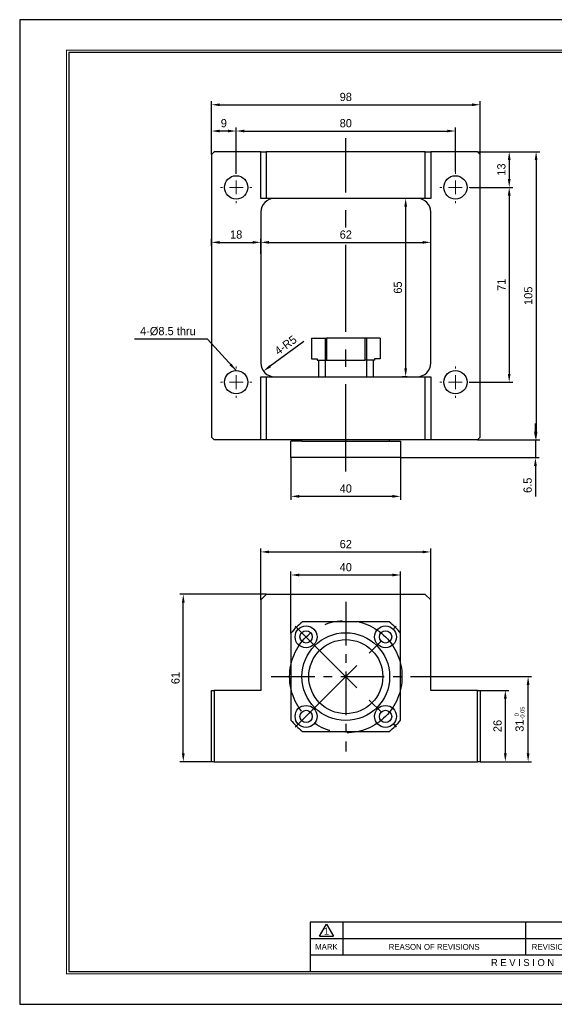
# Model space of a CAD drawing. Header units: millimetres. Extents: x 0 to 508, y 0 to 359.
# Tile 1 of 3: x 0 to 195, y 0 to 359. Entities that reach past the tile are written whole.
import ezdxf
from ezdxf.enums import TextEntityAlignment as Align

# ---------------------------------------------------------------- set-up
doc = ezdxf.new("R2010")
doc.units = ezdxf.units.MM
doc.linetypes.add('CENTER', pattern=[50.8, 31.75, -6.35, 6.35, -6.35])
doc.layers.get('0').update_dxf_attribs({"linetype": 'CONTINUOUS'})
doc.layers.get('DEFPOINTS').update_dxf_attribs({"linetype": 'CONTINUOUS'})
for name, color, linetype in [('center', 1, 'CENTER'), ('L1', 7, 'CONTINUOUS'), ('OUTLINE', 7, 'CONTINUOUS')]:
    doc.layers.add(name, color=color, linetype=linetype)
doc.dimstyles.get("Standard").update_dxf_attribs({"dimtxt": 3, "dimasz": 3, "dimexe": 1.3, "dimexo": 0, "dimgap": 1.3, "dimtad": 1, "dimdec": 3, "dimzin": 11, "dimdsep": 46, "dimtxsty": 'Standard', "dimcen": 0, "dimclrd": 5, "dimclre": 5, "dimclrt": 3, "dimadec": 0, "dimazin": 0, "dimtfac": 0.6, "dimtdec": 3, "dimtmove": 0, "dimatfit": 3, "dimfxl": 1.25, "dimtolj": 1, "dimtzin": 11, "dimarcsym": 0})

# ---------------------------------------------------------------- blocks, each defined once
blk = doc.blocks.new('표제란')
at = {"layer": 'L1', "color": 0}
for p, q in [((297, 210), (0, 210)), ((0, 210), (0, 0)), ((0, 0), (297, 0))]:
    blk.add_line(p, q, dxfattribs=at)
at = {"layer": 'L1'}
for p, q in [((160, 17.5), (62, 17.5)), ((62, 17.5), (62, 7)), ((64, 14.51), (65.5, 17.1)), ((65.5, 17.1), (67, 14.51)), ((69, 17.5), (69, 10.5)), ((108, 17.5), (108, 10.5)), ((147, 14), (62, 14)), ((64, 14.51), (67, 14.51)), ((147, 10.5), (62, 10.5))]:
    blk.add_line(p, q, dxfattribs=at)
at = {"layer": 'L1', "const_width": 0.25}
blk.add_lwpolyline([(290.5, 6.5), (290.5, 203.5), (10, 203.5), (10, 6.5)], close=True, dxfattribs=at)
at = {"layer": 'L1'}
blk.add_lwpolyline([(290, 7), (290, 203), (10.5, 203), (10.5, 7)], close=True, dxfattribs=at)
for s, height, p in [('1', 1.5, (65.5, 15.61)), ('MARK', 1.25, (65.5, 12.25)), ('REASON OF REVISIONS', 1.25, (88.5, 12.25)), ('REVISIONER', 1.25, (114.5, 12.25)), ('R E V I S I O N', 1.5, (107.38, 8.9))]:
    blk.add_text(s, height=height, dxfattribs=at).set_placement(p, align=Align.MIDDLE_CENTER)
for tag, p in [('필렛', (179.25, 10.9)), ('모따기', (179.25, 8.3))]:
    blk.add_attdef(tag, text='', height=1.15, dxfattribs=at).set_placement(p, align=Align.MIDDLE_LEFT)
at = {"layer": 'OUTLINE', "ltscale": 0.5}
for tag, p, height in [('TITLE', (237.17, 24.41), 2.5), ('도번', (251.18, 15.64), 2.5), ('SCALE', (253.78, 9.55), 1.2), ('DATE', (277.02, 9.51), 1.2)]:
    blk.add_attdef(tag, p, '', height=height, dxfattribs=at)
blk = doc.blocks.new('SW_CENTERMARKSYMBOL_1')
at = {"color": 0, "linetype": 'Continuous', "lineweight": 0}
for p, q in [((0, 5), (0, 5.75)), ((-5, 0), (-5.75, 0)), ((0, 0), (-2.5, 0)), ((0, 0), (0, 2.5)), ((0, 0), (0, -2.5)), ((0, 0), (2.5, 0)), ((5, 0), (5.75, 0)), ((0, -5), (0, -5.75))]:
    blk.add_line(p, q, dxfattribs=at)
blk = doc.blocks.new('SW_CENTERMARKSYMBOL_2')
at = {"color": 0, "linetype": 'Continuous', "lineweight": 0}
for p, q in [((0, 5), (0, 5.75)), ((-5, 0), (-5.75, 0)), ((0, 0), (-2.5, 0)), ((0, 0), (0, 2.5)), ((0, 0), (0, -2.5)), ((0, 0), (2.5, 0)), ((5, 0), (5.75, 0)), ((0, -5), (0, -5.75))]:
    blk.add_line(p, q, dxfattribs=at)
blk = doc.blocks.new('SW_CENTERMARKSYMBOL_3')
at = {"color": 0, "linetype": 'Continuous', "lineweight": 0}
for p, q in [((0, 5), (0, 5.75)), ((-5, 0), (-5.75, 0)), ((0, 0), (-2.5, 0)), ((0, 0), (0, 2.5)), ((0, 0), (0, -2.5)), ((0, 0), (2.5, 0)), ((5, 0), (5.75, 0)), ((0, -5), (0, -5.75))]:
    blk.add_line(p, q, dxfattribs=at)
blk = doc.blocks.new('SW_CENTERMARKSYMBOL_4')
at = {"color": 0, "linetype": 'Continuous', "lineweight": 0}
for p, q in [((0, 5), (0, 5.75)), ((-5, 0), (-5.75, 0)), ((0, 0), (-2.5, 0)), ((0, 0), (0, 2.5)), ((0, 0), (0, -2.5)), ((0, 0), (2.5, 0)), ((5, 0), (5.75, 0)), ((0, -5), (0, -5.75))]:
    blk.add_line(p, q, dxfattribs=at)
blk = doc.blocks.new('*D6')
at = {"layer": 'DEFPOINTS', "color": 0, "ltscale": 0.5}
for p in [(70, 318.3), (70, 309.75), (79, 303.12)]:
    blk.add_point(p, dxfattribs=at)
at = {"layer": 'OUTLINE', "color": 5, "lineweight": -2, "ltscale": 0.5}
for p, q in [((70, 309.75), (70, 319.6)), ((79, 303.12), (79, 319.6)), ((76, 318.3), (73, 318.3))]:
    blk.add_line(p, q, dxfattribs=at)
at = {"layer": 'OUTLINE', "color": 5, "ltscale": 0.5}
for points in [[(73, 318.8), (73, 317.8), (70, 318.3)], [(76, 318.8), (76, 317.8), (79, 318.3)]]:
    blk.add_solid(points, dxfattribs=at)
at = {"layer": 'OUTLINE', "color": 3, "ltscale": 0.5, "insert": (74.5, 321.14), "char_height": 3, "attachment_point": 5}
blk.add_mtext('\\A1;9', dxfattribs=at)
blk = doc.blocks.new('*D7')
at = {"layer": 'DEFPOINTS', "color": 0, "ltscale": 0.5}
for p in [(159, 318.3), (79, 302.75), (159, 303.5)]:
    blk.add_point(p, dxfattribs=at)
at = {"layer": 'OUTLINE', "color": 5, "lineweight": -2, "ltscale": 0.5}
for p, q in [((79, 302.75), (79, 319.6)), ((159, 303.5), (159, 319.6)), ((82, 318.3), (156, 318.3))]:
    blk.add_line(p, q, dxfattribs=at)
at = {"layer": 'OUTLINE', "color": 5, "ltscale": 0.5}
for points in [[(82, 318.8), (82, 317.8), (79, 318.3)], [(156, 318.8), (156, 317.8), (159, 318.3)]]:
    blk.add_solid(points, dxfattribs=at)
at = {"layer": 'OUTLINE', "color": 3, "ltscale": 0.5, "insert": (119, 321.14), "char_height": 3, "attachment_point": 5}
blk.add_mtext('\\A1;80', dxfattribs=at)
blk = doc.blocks.new('*D8')
at = {"layer": 'DEFPOINTS', "color": 0, "ltscale": 0.5}
for p in [(168, 327.87), (70, 309.75), (168, 309.75)]:
    blk.add_point(p, dxfattribs=at)
at = {"layer": 'OUTLINE', "color": 5, "lineweight": -2, "ltscale": 0.5}
for p, q in [((70, 309.75), (70, 329.17)), ((73, 327.87), (165, 327.87)), ((168, 309.75), (168, 329.17))]:
    blk.add_line(p, q, dxfattribs=at)
at = {"layer": 'OUTLINE', "color": 5, "ltscale": 0.5}
for points in [[(73, 328.37), (73, 327.37), (70, 327.87)], [(165, 328.37), (165, 327.37), (168, 327.87)]]:
    blk.add_solid(points, dxfattribs=at)
at = {"layer": 'OUTLINE', "color": 3, "ltscale": 0.5, "insert": (119, 330.7), "char_height": 3, "attachment_point": 5}
blk.add_mtext('\\A1;98', dxfattribs=at)
blk = doc.blocks.new('*D9')
at = {"layer": 'DEFPOINTS', "color": 0, "ltscale": 0.5}
for p in [(167, 310.75), (164.38, 297.75), (178.63, 297.75)]:
    blk.add_point(p, dxfattribs=at)
at = {"layer": 'OUTLINE', "color": 5, "lineweight": -2, "ltscale": 0.5}
for p, q in [((167, 310.75), (179.93, 310.75)), ((178.63, 307.75), (178.63, 300.75)), ((164.38, 297.75), (179.93, 297.75))]:
    blk.add_line(p, q, dxfattribs=at)
at = {"layer": 'OUTLINE', "color": 5, "ltscale": 0.5}
for points in [[(178.13, 307.75), (179.13, 307.75), (178.63, 310.75)], [(178.13, 300.75), (179.13, 300.75), (178.63, 297.75)]]:
    blk.add_solid(points, dxfattribs=at)
at = {"layer": 'OUTLINE', "color": 3, "ltscale": 0.5, "insert": (175.78, 304.25), "char_height": 3, "attachment_point": 5, "rotation": 90}
blk.add_mtext('\\A1;13', dxfattribs=at)
blk = doc.blocks.new('*D10')
at = {"layer": 'DEFPOINTS', "color": 0, "ltscale": 0.5}
for p in [(164.75, 297.75), (164, 226.75), (178.63, 226.75)]:
    blk.add_point(p, dxfattribs=at)
at = {"layer": 'OUTLINE', "color": 5, "lineweight": -2, "ltscale": 0.5}
for p, q in [((164.75, 297.75), (179.93, 297.75)), ((178.63, 294.75), (178.63, 229.75)), ((164, 226.75), (179.93, 226.75))]:
    blk.add_line(p, q, dxfattribs=at)
at = {"layer": 'OUTLINE', "color": 5, "ltscale": 0.5}
for points in [[(178.13, 294.75), (179.13, 294.75), (178.63, 297.75)], [(178.13, 229.75), (179.13, 229.75), (178.63, 226.75)]]:
    blk.add_solid(points, dxfattribs=at)
at = {"layer": 'OUTLINE', "color": 3, "ltscale": 0.5, "insert": (175.78, 262.25), "char_height": 3, "attachment_point": 5, "rotation": 90}
blk.add_mtext('\\A1;71', dxfattribs=at)
blk = doc.blocks.new('*D11')
at = {"layer": 'DEFPOINTS', "color": 0, "ltscale": 0.5}
for p in [(167, 310.75), (167, 205.75), (188.45, 205.75)]:
    blk.add_point(p, dxfattribs=at)
at = {"layer": 'OUTLINE', "color": 5, "lineweight": -2, "ltscale": 0.5}
for p, q in [((167, 310.75), (189.75, 310.75)), ((188.45, 307.75), (188.45, 208.75)), ((167, 205.75), (189.75, 205.75))]:
    blk.add_line(p, q, dxfattribs=at)
at = {"layer": 'OUTLINE', "color": 5, "ltscale": 0.5}
for points in [[(187.95, 307.75), (188.95, 307.75), (188.45, 310.75)], [(187.95, 208.75), (188.95, 208.75), (188.45, 205.75)]]:
    blk.add_solid(points, dxfattribs=at)
at = {"layer": 'OUTLINE', "color": 3, "ltscale": 0.5, "insert": (185.61, 258.25), "char_height": 3, "attachment_point": 5, "rotation": 90}
blk.add_mtext('\\A1;105', dxfattribs=at)
blk = doc.blocks.new('*D12')
at = {"layer": 'DEFPOINTS', "color": 0, "ltscale": 0.5}
for p in [(167, 205.75), (139, 199.25), (188.2, 199.25)]:
    blk.add_point(p, dxfattribs=at)
at = {"layer": 'OUTLINE', "color": 5, "lineweight": -2, "ltscale": 0.5}
for p, q in [((188.2, 208.75), (188.2, 211.75)), ((167, 205.75), (189.5, 205.75)), ((188.2, 205.75), (188.2, 199.25)), ((139, 199.25), (189.5, 199.25)), ((188.2, 196.25), (188.2, 185.08))]:
    blk.add_line(p, q, dxfattribs=at)
at = {"layer": 'OUTLINE', "color": 5, "ltscale": 0.5}
for points in [[(187.7, 208.75), (188.7, 208.75), (188.2, 205.75)], [(187.7, 196.25), (188.7, 196.25), (188.2, 199.25)]]:
    blk.add_solid(points, dxfattribs=at)
at = {"layer": 'OUTLINE', "color": 3, "ltscale": 0.5, "insert": (185.36, 189.17), "char_height": 3, "attachment_point": 5, "rotation": 90}
blk.add_mtext('\\A1;6.5', dxfattribs=at)
blk = doc.blocks.new('*D13')
at = {"layer": 'DEFPOINTS', "color": 0, "ltscale": 0.5}
for p in [(99, 199.25), (139, 199.25), (99, 185.14)]:
    blk.add_point(p, dxfattribs=at)
at = {"layer": 'OUTLINE', "color": 5, "lineweight": -2, "ltscale": 0.5}
for p, q in [((99, 199.25), (99, 183.84)), ((139, 199.25), (139, 183.84)), ((136, 185.14), (102, 185.14))]:
    blk.add_line(p, q, dxfattribs=at)
at = {"layer": 'OUTLINE', "color": 5, "ltscale": 0.5}
for points in [[(102, 185.64), (102, 184.64), (99, 185.14)], [(136, 185.64), (136, 184.64), (139, 185.14)]]:
    blk.add_solid(points, dxfattribs=at)
at = {"layer": 'OUTLINE', "color": 3, "ltscale": 0.5, "insert": (119, 187.98), "char_height": 3, "attachment_point": 5}
blk.add_mtext('\\A1;40', dxfattribs=at)
blk = doc.blocks.new('*D14')
at = {"layer": 'DEFPOINTS', "color": 0, "ltscale": 0.5}
for p in [(93, 233.75), (88.97, 230.79)]:
    blk.add_point(p, dxfattribs=at)
at = {"layer": 'OUTLINE', "color": 5, "lineweight": -2, "ltscale": 0.5}
blk.add_line((103.63, 241.54), (91.39, 232.57), dxfattribs=at)
at = {"layer": 'OUTLINE', "color": 5, "ltscale": 0.5}
blk.add_solid([(91.1, 232.97), (91.69, 232.16), (88.97, 230.79)], dxfattribs=at)
at = {"layer": 'OUTLINE', "color": 3, "ltscale": 0.5, "insert": (97.04, 240.24), "char_height": 3, "attachment_point": 5, "rotation": 36.2715}
blk.add_mtext('\\A1;4-R5', dxfattribs=at)
blk = doc.blocks.new('*D15')
at = {"layer": 'DEFPOINTS', "color": 0, "ltscale": 0.5}
for p in [(70, 276.41), (88, 277.71), (88, 273.53)]:
    blk.add_point(p, dxfattribs=at)
at = {"layer": 'OUTLINE', "color": 5, "lineweight": -2, "ltscale": 0.5}
for p, q in [((70, 276.41), (70, 279.01)), ((73, 277.71), (85, 277.71)), ((88, 273.53), (88, 279.01))]:
    blk.add_line(p, q, dxfattribs=at)
at = {"layer": 'OUTLINE', "color": 5, "ltscale": 0.5}
for points in [[(73, 278.21), (73, 277.21), (70, 277.71)], [(85, 278.21), (85, 277.21), (88, 277.71)]]:
    blk.add_solid(points, dxfattribs=at)
at = {"layer": 'OUTLINE', "color": 3, "ltscale": 0.5, "insert": (79, 280.55), "char_height": 3, "attachment_point": 5}
blk.add_mtext('\\A1;18', dxfattribs=at)
blk = doc.blocks.new('*D16')
at = {"layer": 'DEFPOINTS', "color": 0, "ltscale": 0.5}
for p in [(150, 277.71), (88, 273.53), (150, 273.1)]:
    blk.add_point(p, dxfattribs=at)
at = {"layer": 'OUTLINE', "color": 5, "lineweight": -2, "ltscale": 0.5}
for p, q in [((88, 273.53), (88, 279.01)), ((91, 277.71), (147, 277.71)), ((150, 273.1), (150, 279.01))]:
    blk.add_line(p, q, dxfattribs=at)
at = {"layer": 'OUTLINE', "color": 5, "ltscale": 0.5}
for points in [[(91, 278.21), (91, 277.21), (88, 277.71)], [(147, 278.21), (147, 277.21), (150, 277.71)]]:
    blk.add_solid(points, dxfattribs=at)
at = {"layer": 'OUTLINE', "color": 3, "ltscale": 0.5, "insert": (119, 280.54), "char_height": 3, "attachment_point": 5}
blk.add_mtext('\\A1;62', dxfattribs=at)
blk = doc.blocks.new('*D17')
at = {"layer": 'DEFPOINTS', "color": 0, "ltscale": 0.5}
for p in [(140.84, 293.75), (140.84, 228.75), (141.41, 228.75)]:
    blk.add_point(p, dxfattribs=at)
at = {"layer": 'OUTLINE', "color": 5, "lineweight": -2, "ltscale": 0.5}
for p, q in [((140.84, 293.75), (139.54, 293.75)), ((140.84, 290.75), (140.84, 231.75)), ((141.41, 228.75), (139.54, 228.75))]:
    blk.add_line(p, q, dxfattribs=at)
at = {"layer": 'OUTLINE', "color": 5, "ltscale": 0.5}
for points in [[(140.34, 290.75), (141.34, 290.75), (140.84, 293.75)], [(140.34, 231.75), (141.34, 231.75), (140.84, 228.75)]]:
    blk.add_solid(points, dxfattribs=at)
at = {"layer": 'OUTLINE', "color": 3, "ltscale": 0.5, "insert": (138, 261.25), "char_height": 3, "attachment_point": 5, "rotation": 90}
blk.add_mtext('\\A1;65', dxfattribs=at)
blk = doc.blocks.new('*D18')
at = {"layer": 'DEFPOINTS', "color": 0, "ltscale": 0.5}
for p in [(139, 156.48), (99, 135.24), (139, 135.24)]:
    blk.add_point(p, dxfattribs=at)
at = {"layer": 'OUTLINE', "color": 5, "lineweight": -2, "ltscale": 0.5}
for p, q in [((99, 135.24), (99, 157.78)), ((102, 156.48), (136, 156.48)), ((139, 135.24), (139, 157.78))]:
    blk.add_line(p, q, dxfattribs=at)
at = {"layer": 'OUTLINE', "color": 5, "ltscale": 0.5}
for points in [[(102, 156.98), (102, 155.98), (99, 156.48)], [(136, 156.98), (136, 155.98), (139, 156.48)]]:
    blk.add_solid(points, dxfattribs=at)
at = {"layer": 'OUTLINE', "color": 3, "ltscale": 0.5, "insert": (119, 159.32), "char_height": 3, "attachment_point": 5}
blk.add_mtext('\\A1;40', dxfattribs=at)
blk = doc.blocks.new('*D19')
at = {"layer": 'DEFPOINTS', "color": 0, "ltscale": 0.5}
for p in [(150, 164.88), (88, 147.43), (150, 147.43)]:
    blk.add_point(p, dxfattribs=at)
at = {"layer": 'OUTLINE', "color": 5, "lineweight": -2, "ltscale": 0.5}
for p, q in [((88, 147.43), (88, 166.18)), ((150, 147.43), (150, 166.18)), ((91, 164.88), (147, 164.88))]:
    blk.add_line(p, q, dxfattribs=at)
at = {"layer": 'OUTLINE', "color": 5, "ltscale": 0.5}
for points in [[(91, 165.38), (91, 164.38), (88, 164.88)], [(147, 165.38), (147, 164.38), (150, 164.88)]]:
    blk.add_solid(points, dxfattribs=at)
at = {"layer": 'OUTLINE', "color": 3, "ltscale": 0.5, "insert": (119, 167.72), "char_height": 3, "attachment_point": 5}
blk.add_mtext('\\A1;62', dxfattribs=at)
blk = doc.blocks.new('*D20')
at = {"layer": 'DEFPOINTS', "color": 0, "ltscale": 0.5}
for p in [(59.7, 149.43), (90, 149.43), (70, 88.43)]:
    blk.add_point(p, dxfattribs=at)
at = {"layer": 'OUTLINE', "color": 5, "lineweight": -2, "ltscale": 0.5}
for p, q in [((90, 149.43), (58.4, 149.43)), ((59.7, 91.43), (59.7, 146.43)), ((70, 88.43), (58.4, 88.43))]:
    blk.add_line(p, q, dxfattribs=at)
at = {"layer": 'OUTLINE', "color": 5, "ltscale": 0.5}
for points in [[(59.2, 146.43), (60.2, 146.43), (59.7, 149.43)], [(59.2, 91.43), (60.2, 91.43), (59.7, 88.43)]]:
    blk.add_solid(points, dxfattribs=at)
at = {"layer": 'OUTLINE', "color": 3, "ltscale": 0.5, "insert": (56.86, 118.93), "char_height": 3, "attachment_point": 5, "rotation": 90}
blk.add_mtext('\\A1;61', dxfattribs=at)
blk = doc.blocks.new('*D21')
at = {"layer": 'DEFPOINTS', "color": 0, "ltscale": 0.5}
for p in [(168, 114.43), (168, 88.43), (177.21, 88.43)]:
    blk.add_point(p, dxfattribs=at)
at = {"layer": 'OUTLINE', "color": 5, "lineweight": -2, "ltscale": 0.5}
for p, q in [((168, 114.43), (178.51, 114.43)), ((177.21, 111.43), (177.21, 91.43)), ((168, 88.43), (178.51, 88.43))]:
    blk.add_line(p, q, dxfattribs=at)
at = {"layer": 'OUTLINE', "color": 5, "ltscale": 0.5}
for points in [[(176.71, 111.43), (177.71, 111.43), (177.21, 114.43)], [(176.71, 91.43), (177.71, 91.43), (177.21, 88.43)]]:
    blk.add_solid(points, dxfattribs=at)
at = {"layer": 'OUTLINE', "color": 3, "ltscale": 0.5, "insert": (174.38, 101.43), "char_height": 3, "attachment_point": 5, "rotation": 90}
blk.add_mtext('\\A1;26', dxfattribs=at)
blk = doc.blocks.new('*D22')
at = {"layer": 'DEFPOINTS', "color": 0, "ltscale": 0.5}
for p in [(146.23, 119.43), (185.52, 119.43), (168, 88.43)]:
    blk.add_point(p, dxfattribs=at)
at = {"layer": 'OUTLINE', "color": 5, "lineweight": -2, "ltscale": 0.5}
for p, q in [((146.23, 119.43), (186.82, 119.43)), ((185.52, 91.43), (185.52, 116.43)), ((168, 88.43), (186.82, 88.43))]:
    blk.add_line(p, q, dxfattribs=at)
at = {"layer": 'OUTLINE', "color": 5, "ltscale": 0.5}
for points in [[(185.02, 116.43), (186.02, 116.43), (185.52, 119.43)], [(185.02, 91.43), (186.02, 91.43), (185.52, 88.43)]]:
    blk.add_solid(points, dxfattribs=at)
at = {"layer": 'OUTLINE', "color": 3, "ltscale": 0.5, "insert": (182.4, 103.93), "char_height": 3, "attachment_point": 5, "rotation": 90}
blk.add_mtext('\\A1;31{\\C3;\\H1.5;\\S  0^ -0.05;}', dxfattribs=at)

msp = doc.modelspace()

# ---------------------------------------------------------------- linework, layer by layer
at = {"layer": 'center'}
for p, q in [((119.0047, 194.2494), (119.0047, 315.7494)), ((100.5765, 100.9969), (137.4328, 137.8532)), ((100.5765, 137.8532), (137.4328, 100.9969))]:
    msp.add_line(p, q, dxfattribs=at)
at = {"layer": 'center', "ltscale": 0.5}
for p, q in [((119.0047, 146.6469), (119.0047, 92.2031)), ((91.7828, 119.425), (146.2266, 119.425))]:
    msp.add_line(p, q, dxfattribs=at)
at = {"layer": 'center'}
msp.add_circle((119.0047, 119.425), 20.5, dxfattribs=at)
at = {"layer": 'OUTLINE'}
for p, q in [((71.0047, 310.7494), (70.0047, 309.7494)), ((70.0047, 309.7494), (70.0047, 206.7494)), ((88.0047, 310.7494), (71.0047, 310.7494)), ((88.0047, 293.7494), (88.0047, 310.7494)), ((88.0047, 310.7494), (90.0047, 310.7494)), ((90.0047, 310.7494), (90.0047, 293.7494)), ((148.0047, 310.7494), (90.0047, 310.7494)), ((148.0047, 293.7494), (148.0047, 310.7494)), ((148.0047, 310.7494), (150.0047, 310.7494)), ((150.0047, 310.7494), (150.0047, 293.7494)), ((167.0047, 310.7494), (150.0047, 310.7494)), ((168.0047, 309.7494), (167.0047, 310.7494)), ((168.0047, 206.7494), (168.0047, 309.7494)), ((90.0047, 293.7494), (88.0047, 293.7494)), ((148.0047, 293.7494), (90.0047, 293.7494)), ((150.0047, 293.7494), (148.0047, 293.7494)), ((88.0047, 288.7494), (88.0047, 233.7494)), ((150.0047, 233.7494), (150.0047, 288.7494)), ((106.5047, 242.7494), (106.5047, 235.2494)), ((106.5047, 242.7494), (112.0047, 242.7494)), ((111.5047, 242.7494), (111.5047, 234.7494)), ((112.0047, 242.7494), (112.0047, 234.7494)), ((126.0047, 242.7494), (112.0047, 242.7494)), ((131.5047, 242.7494), (126.0047, 242.7494)), ((126.0047, 242.7494), (126.0047, 234.7494)), ((126.5047, 242.7494), (126.5047, 234.7494)), ((131.5047, 242.7494), (131.5047, 235.2494)), ((106.5047, 235.2494), (108.5047, 235.2494)), ((108.5047, 235.2494), (108.5047, 234.7494)), ((108.5047, 234.7494), (112.0047, 234.7494)), ((109.0047, 234.7494), (109.0047, 228.7494)), ((111.5047, 234.7494), (111.5047, 228.7494)), ((112.0047, 234.7494), (126.0047, 234.7494)), ((129.5047, 234.7494), (126.0047, 234.7494)), ((126.5047, 234.7494), (126.5047, 228.7494)), ((129.0047, 234.7494), (129.0047, 228.7494)), ((131.5047, 235.2494), (129.5047, 235.2494)), ((129.5047, 235.2494), (129.5047, 234.7494)), ((88.0047, 205.7494), (88.0047, 228.7494)), ((88.0047, 228.7494), (90.0047, 228.7494)), ((90.0047, 228.7494), (90.0047, 205.7494)), ((90.0047, 228.7494), (148.0047, 228.7494)), ((148.0047, 205.7494), (148.0047, 228.7494)), ((148.0047, 228.7494), (150.0047, 228.7494)), ((150.0047, 228.7494), (150.0047, 205.7494)), ((70.0047, 206.7494), (71.0047, 205.7494)), ((88.0047, 205.7494), (71.0047, 205.7494)), ((90.0047, 205.7494), (88.0047, 205.7494)), ((148.0047, 205.7494), (90.0047, 205.7494)), ((103.0047, 205.2494), (99.0047, 205.2494)), ((99.0047, 199.2494), (99.0047, 205.2494)), ((103.0047, 205.2494), (103.0047, 205.7494)), ((103.0047, 205.2494), (135.0047, 205.2494)), ((135.0047, 205.2494), (135.0047, 205.7494)), ((135.0047, 205.2494), (139.0047, 205.2494)), ((139.0047, 205.2494), (139.0047, 199.2494)), ((150.0047, 205.7494), (148.0047, 205.7494)), ((167.0047, 205.7494), (150.0047, 205.7494)), ((167.0047, 205.7494), (168.0047, 206.7494)), ((139.0047, 199.2494), (99.0047, 199.2494)), ((90.0047, 149.425), (88.0047, 147.425)), ((88.0047, 147.425), (88.0047, 114.425)), ((148.0047, 149.425), (90.0047, 149.425)), ((150.0047, 147.425), (148.0047, 149.425)), ((150.0047, 114.425), (150.0047, 147.425)), ((134.824, 139.425), (103.1854, 139.425)), ((137.4776, 138.425), (137.4776, 138.425)), ((99.0047, 135.2443), (99.0047, 103.6057)), ((139.0047, 103.6057), (139.0047, 135.2443)), ((70.0047, 88.425), (70.0047, 114.425)), ((70.0047, 114.425), (71.0047, 114.425)), ((71.0047, 114.425), (71.0047, 88.425)), ((88.0047, 114.425), (71.0047, 114.425)), ((167.0047, 114.425), (150.0047, 114.425)), ((167.0047, 88.425), (167.0047, 114.425)), ((167.0047, 114.425), (168.0047, 114.425)), ((168.0047, 114.425), (168.0047, 88.425)), ((103.1854, 99.425), (134.824, 99.425)), ((71.0047, 88.425), (70.0047, 88.425)), ((71.0047, 88.425), (167.0047, 88.425)), ((168.0047, 88.425), (167.0047, 88.425))]:
    msp.add_line(p, q, dxfattribs=at)
for centre, radius in [((79.0047, 297.7494), 4.25), ((159.0047, 297.7494), 4.25), ((79.0047, 226.7494), 4.25), ((159.0047, 226.7494), 4.25), ((104.509, 133.9207), 4), ((133.5004, 133.9207), 4), ((104.509, 133.9207), 2.25), ((119.0047, 119.425), 16), ((119.0047, 119.425), 13.5), ((119.0047, 119.425), 13.5), ((133.5004, 133.9207), 2.25), ((104.509, 104.9293), 4), ((133.5004, 104.9293), 4), ((104.509, 104.9293), 2.25), ((133.5004, 104.9293), 2.25)]:
    msp.add_circle(centre, radius, dxfattribs=at)
for centre, radius, start, end in [((93.0047, 288.7494), 5, 90, 180), ((145.0047, 288.7494), 5, 0, 90), ((93.0047, 233.7494), 5, 180, 270), ((145.0047, 233.7494), 5, 270, 0), ((119.0047, 119.425), 25.5, 128.342749, 141.657251), ((119.0047, 119.425), 25.5, 38.342749, 51.657251), ((119.0047, 119.425), 25.5, 218.342749, 231.657251), ((119.0047, 119.425), 25.5, 308.342749, 321.657251)]:
    msp.add_arc(centre, radius, start, end, dxfattribs=at)

# ---------------------------------------------------------------- block references
at = {"layer": 'center'}
for name, p in [('SW_CENTERMARKSYMBOL_2', (79.0047, 297.7494)), ('SW_CENTERMARKSYMBOL_4', (159.0047, 297.7494)), ('SW_CENTERMARKSYMBOL_1', (79.0047, 226.7494)), ('SW_CENTERMARKSYMBOL_3', (159.0047, 226.7494))]:
    msp.add_blockref(name, p, dxfattribs=at)
at = {"layer": 'OUTLINE', "xscale": 1.7089192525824, "yscale": 1.7089192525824, "zscale": 1.7089192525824}
msp.add_blockref('표제란', (0, 0), dxfattribs=at)

# ---------------------------------------------------------------- texts
at = {"layer": 'OUTLINE', "color": 3, "ltscale": 0.5, "insert": (64.2242, 243.7667), "char_height": 3, "attachment_point": 9}
msp.add_mtext('\\A1;4-%%c8.5 thru', dxfattribs=at)

# ---------------------------------------------------------------- dimensions: what is measured, and where the dimension line sits
at = {"layer": 'OUTLINE', "ltscale": 0.5}
for base, p1, p2, picture, middle in [((168.0047, 327.8669), (70.0047, 309.7494), (168.0047, 309.7494), '*D8', (119.0047, 330.7049)), ((70.0047, 318.3035), (79.0047, 303.1244), (70.0047, 309.7494), '*D6', (74.5047, 321.1415)), ((159.0047, 318.3035), (79.0047, 302.7494), (159.0047, 303.4994), '*D7', (119.0047, 321.1415)), ((88.0047, 277.7057), (70.0047, 276.41), (88.0047, 273.5305), '*D15', (79.0047, 280.5477)), ((150.0047, 277.7057), (88.0047, 273.5305), (150.0047, 273.0986), '*D16', (119.0047, 280.5437)), ((99.0047, 185.1352), (139.0047, 199.2494), (99.0047, 199.2494), '*D13', (119.0047, 187.9751)), ((150.0047, 164.8804), (88.0047, 147.425), (150.0047, 147.425), '*D19', (119.0047, 167.7184)), ((139.0047, 156.4786), (99.0047, 135.2443), (139.0047, 135.2443), '*D18', (119.0047, 159.3185))]:
    dim = msp.add_linear_dim(base=base, p1=p1, p2=p2, dimstyle='Standard', dxfattribs=at)
    dim.commit()
    dim.dimension.update_dxf_attribs({"geometry": picture, "text_midpoint": middle})
for base, p1, p2, picture, middle in [((178.6258, 297.7494), (167.0047, 310.7494), (164.3797, 297.7494), '*D9', (175.7839, 304.2494)), ((188.4481, 205.7494), (167.0047, 310.7494), (167.0047, 205.7494), '*D11', (185.6061, 258.2494)), ((178.6258, 226.7494), (164.7547, 297.7494), (164.0047, 226.7494), '*D10', (175.7839, 262.2494)), ((140.8377, 228.7494), (140.8377, 293.7494), (141.4139, 228.7494), '*D17', (137.9997, 261.2494)), ((188.1981, 199.2494), (167.0047, 205.7494), (139.0047, 199.2494), '*D12', (185.3601, 189.1651)), ((59.7044, 149.425), (70.0047, 88.425), (90.0047, 149.425), '*D20', (56.8624, 118.925)), ((177.2145, 88.425), (168.0047, 114.425), (168.0047, 88.425), '*D21', (174.3766, 101.425))]:
    dim = msp.add_linear_dim(base=base, p1=p1, p2=p2, angle=90, dimstyle='Standard', dxfattribs=at)
    dim.commit()
    dim.dimension.update_dxf_attribs({"geometry": picture, "text_midpoint": middle})
dim = msp.add_radius_dim(center=(93.0047, 233.7494), mpoint=(88.9736, 230.7914), text='4-<>', dimstyle='Standard', dxfattribs=at)
dim.commit()
dim.dimension.update_dxf_attribs({"geometry": '*D14', "text_midpoint": (98.7189, 237.9425), "dimtype": 164})
dim = msp.add_linear_dim(base=(185.5218, 119.425), p1=(168.0047, 88.425), p2=(146.2266, 119.425), angle=90, text='<>{\\C3;\\H1.5;\\S  0^ -0.05;}', dimstyle='Standard', override={"dimgap": 1.3, "dimsah": 1, "dimse1": 0, "dimse2": 0, "dimsd1": 0, "dimsd2": 0, "dimtol": 0, "dimlim": 0}, dxfattribs=at)
dim.commit()
dim.dimension.update_dxf_attribs({"geometry": '*D22', "text_midpoint": (182.3959, 103.925)})

# ---------------------------------------------------------------- leaders
at = {"layer": 'OUTLINE', "ltscale": 0.5, "annotation_type": 0, "has_hookline": 1, "hookline_direction": 1, "text_width": 22.3782}
msp.add_leader([(78.9524, 230.9991), (68.5242, 242.4667), (65.5242, 242.4667)], dimstyle='Standard', dxfattribs=at)

doc.saveas('drawing.dxf')
